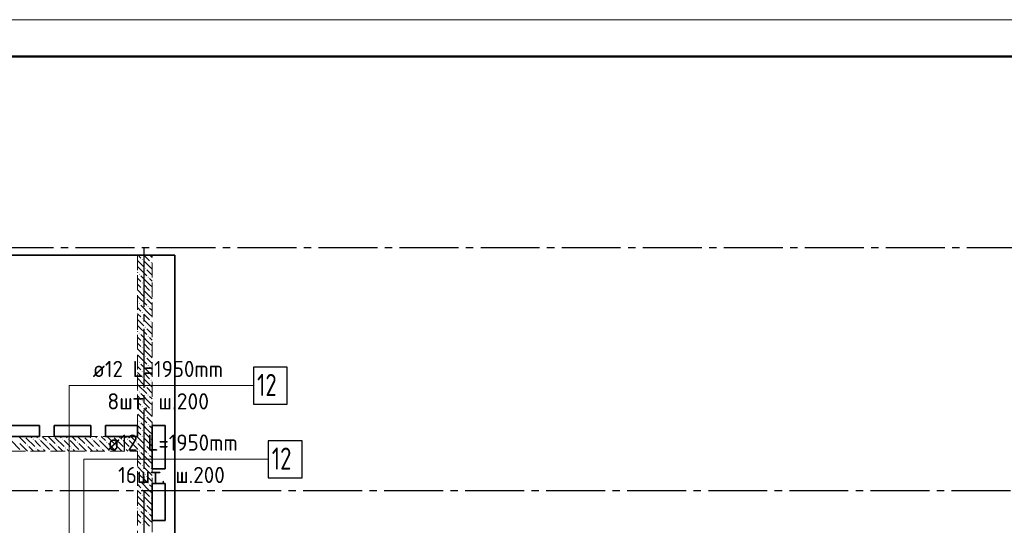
# Model space of a CAD drawing. Header units: millimetres. Extents: x 0 to 64958, y 0 to 42000.
# Tile 21 of 33: x 19953 to 33317, y 35133 to 42000. Entities that reach past the tile are written whole.
import ezdxf

# ---------------------------------------------------------------- set-up
doc = ezdxf.new("R2010")
doc.units = ezdxf.units.MM
doc.linetypes.add('______2', pattern=[270, 200, -70])
doc.linetypes.add('______5', pattern=[1100, 800, -100, 100, -100])
for name, color, linetype, lineweight in [('Standard', 7, 'Continuous', 25), ('ДОП Верх по Х', 7, 'Continuous', 25), ('Оси', 40, '______5', 18), ('Позиционная метка номер позиции', 7, 'Continuous', 13)]:
    doc.layers.add(name, color=color, linetype=linetype, lineweight=lineweight)
doc.layers.add('ЖБ Перекрытие верхний уровень', color=7, linetype='Continuous', lineweight=25, true_color=0xe0e0ff)
doc.layers.add('ЖБ Стена верхний уровень', color=7, linetype='Continuous', lineweight=25, true_color=0x006e00)
doc.styles.add('ISOCPEUR', font='txt')

msp = doc.modelspace()

# ---------------------------------------------------------------- hatches: boundary and pattern name
at = {"layer": 'ЖБ Стена верхний уровень', "linetype": 'Continuous', "lineweight": 18, "transparency": 33554687}
for points in [[(21610, 38743), (21617, 38750), (21623, 38743), (21617, 38737)], [(21650, 38623), (21657, 38630), (21663, 38623), (21657, 38617)], [(21730, 38703), (21737, 38710), (21743, 38703), (21737, 38697)], [(21570, 38543), (21577, 38550), (21583, 38543), (21577, 38537)], [(21690, 38503), (21697, 38510), (21703, 38503), (21697, 38497)], [(21610, 38423), (21617, 38430), (21623, 38423), (21617, 38417)], [(21610, 38343), (21617, 38350), (21623, 38343), (21617, 38337)], [(21650, 38223), (21657, 38230), (21663, 38223), (21657, 38217)], [(21730, 38303), (21737, 38310), (21743, 38303), (21737, 38297)], [(21570, 38143), (21577, 38150), (21583, 38143), (21577, 38137)], [(21690, 38103), (21697, 38110), (21703, 38103), (21697, 38097)], [(21610, 38023), (21617, 38030), (21623, 38023), (21617, 38017)], [(21610, 37943), (21617, 37950), (21623, 37943), (21617, 37937)], [(21650, 37823), (21657, 37830), (21663, 37823), (21657, 37817)], [(21730, 37903), (21737, 37910), (21743, 37903), (21737, 37897)], [(21570, 37743), (21577, 37750), (21583, 37743), (21577, 37737)], [(21690, 37703), (21697, 37710), (21703, 37703), (21697, 37697)], [(21610, 37623), (21617, 37630), (21623, 37623), (21617, 37617)], [(21610, 37543), (21617, 37550), (21623, 37543), (21617, 37537)], [(21650, 37423), (21657, 37430), (21663, 37423), (21657, 37417)], [(21730, 37503), (21737, 37510), (21743, 37503), (21737, 37497)], [(21570, 37343), (21577, 37350), (21583, 37343), (21577, 37337)], [(21690, 37303), (21697, 37310), (21703, 37303), (21697, 37297)], [(21610, 37223), (21617, 37230), (21623, 37223), (21617, 37217)], [(21610, 37143), (21617, 37150), (21623, 37143), (21617, 37137)], [(21650, 37023), (21657, 37030), (21663, 37023), (21657, 37017)], [(21730, 37103), (21737, 37110), (21743, 37103), (21737, 37097)], [(21570, 36943), (21577, 36950), (21583, 36943), (21577, 36937)], [(21690, 36903), (21697, 36910), (21703, 36903), (21697, 36897)], [(21610, 36823), (21617, 36830), (21623, 36823), (21617, 36817)], [(21610, 36743), (21617, 36750), (21623, 36743), (21617, 36737)], [(21650, 36623), (21657, 36630), (21663, 36623), (21657, 36617)], [(21730, 36703), (21737, 36710), (21743, 36703), (21737, 36697)], [(21570, 36543), (21577, 36550), (21583, 36543), (21577, 36537)], [(21690, 36503), (21697, 36510), (21703, 36503), (21697, 36497)], [(21610, 36423), (21617, 36430), (21623, 36423), (21617, 36417)], [(21610, 36343), (21617, 36350), (21623, 36343), (21620, 36340), (21614, 36340)], [(20020, 36340), (20017, 36337), (20014, 36340)], [(20050, 36223), (20057, 36230), (20063, 36223), (20057, 36217)], [(20130, 36303), (20137, 36310), (20143, 36303), (20137, 36297)], [(20210, 36303), (20217, 36310), (20223, 36303), (20217, 36297)], [(20330, 36263), (20337, 36270), (20343, 36263), (20337, 36257)], [(20420, 36340), (20417, 36337), (20414, 36340)], [(20450, 36223), (20457, 36230), (20463, 36223), (20457, 36217)], [(20530, 36303), (20537, 36310), (20543, 36303), (20537, 36297)], [(20610, 36303), (20617, 36310), (20623, 36303), (20617, 36297)], [(20730, 36263), (20737, 36270), (20743, 36263), (20737, 36257)], [(20820, 36340), (20817, 36337), (20814, 36340)], [(20850, 36223), (20857, 36230), (20863, 36223), (20857, 36217)], [(20930, 36303), (20937, 36310), (20943, 36303), (20937, 36297)], [(21010, 36303), (21017, 36310), (21023, 36303), (21017, 36297)], [(21130, 36263), (21137, 36270), (21143, 36263), (21137, 36257)], [(21220, 36340), (21217, 36337), (21214, 36340)], [(21250, 36223), (21257, 36230), (21263, 36223), (21257, 36217)], [(21330, 36303), (21337, 36310), (21343, 36303), (21337, 36297)], [(21410, 36303), (21417, 36310), (21423, 36303), (21417, 36297)], [(21530, 36263), (21537, 36270), (21543, 36263), (21537, 36257)], [(21620, 36340), (21617, 36337), (21614, 36340)], [(21650, 36223), (21657, 36230), (21663, 36223), (21657, 36217)], [(21730, 36303), (21737, 36310), (21743, 36303), (21737, 36297)], [(19970, 36143), (19977, 36150), (19983, 36143), (19980, 36140), (19974, 36140)], [(20170, 36183), (20177, 36190), (20183, 36183), (20177, 36177)], [(20250, 36183), (20257, 36190), (20263, 36183), (20257, 36177)], [(20370, 36143), (20377, 36150), (20383, 36143), (20380, 36140), (20374, 36140)], [(20570, 36183), (20577, 36190), (20583, 36183), (20577, 36177)], [(20650, 36183), (20657, 36190), (20663, 36183), (20657, 36177)], [(20770, 36143), (20777, 36150), (20783, 36143), (20780, 36140), (20774, 36140)], [(20970, 36183), (20977, 36190), (20983, 36183), (20977, 36177)], [(21050, 36183), (21057, 36190), (21063, 36183), (21057, 36177)], [(21170, 36143), (21177, 36150), (21183, 36143), (21180, 36140), (21174, 36140)], [(21370, 36183), (21377, 36190), (21383, 36183), (21377, 36177)], [(21450, 36183), (21457, 36190), (21463, 36183), (21457, 36177)], [(21570, 36143), (21577, 36150), (21583, 36143), (21577, 36137)], [(21690, 36103), (21697, 36110), (21703, 36103), (21697, 36097)], [(21610, 36023), (21617, 36030), (21623, 36023), (21617, 36017)], [(21610, 35943), (21617, 35950), (21623, 35943), (21617, 35937)], [(21650, 35823), (21657, 35830), (21663, 35823), (21657, 35817)], [(21730, 35903), (21737, 35910), (21743, 35903), (21737, 35897)], [(21570, 35743), (21577, 35750), (21583, 35743), (21577, 35737)], [(21690, 35703), (21697, 35710), (21703, 35703), (21697, 35697)], [(21610, 35623), (21617, 35630), (21623, 35623), (21617, 35617)], [(21610, 35543), (21617, 35550), (21623, 35543), (21617, 35537)], [(21650, 35423), (21657, 35430), (21663, 35423), (21657, 35417)], [(21730, 35503), (21737, 35510), (21743, 35503), (21737, 35497)], [(21570, 35343), (21577, 35350), (21583, 35343), (21577, 35337)], [(21690, 35303), (21697, 35310), (21703, 35303), (21697, 35297)], [(21610, 35223), (21617, 35230), (21623, 35223), (21617, 35217)], [(21610, 35143), (21617, 35150), (21623, 35143), (21617, 35137)]]:
    msp.add_hatch(color=7, dxfattribs=at).paths.add_polyline_path(points, flags=16)

# ---------------------------------------------------------------- linework, layer by layer
at = {"layer": 'Standard', "color": 7, "linetype": 'Continuous', "lineweight": 13, "transparency": 33554687}
msp.add_lwpolyline([(0, 0), (59400, 0), (59400, 42000), (0, 42000), (0, 0)], close=True, dxfattribs=at)
at = {"layer": 'Standard', "color": 7, "linetype": 'Continuous', "lineweight": 50, "transparency": 33554687}
msp.add_lwpolyline([(2000, 41500), (58900, 41500), (58900, 500), (2000, 500), (2000, 41500)], close=True, dxfattribs=at)
at = {"layer": 'ДОП Верх по Х', "color": 7, "linetype": 'Continuous', "lineweight": 13, "transparency": 33554687}
for p, q in [((20925, 37030), (22967, 37030)), ((21125, 36030), (23167, 36030))]:
    msp.add_line(p, q, dxfattribs=at)
at = {"layer": 'ДОП Верх по Х', "color": 7, "linetype": 'Continuous', "lineweight": 25, "transparency": 33554687}
for points in [[(23125, 36780), (23585, 36780), (23585, 37280), (23125, 37280), (23125, 36780)], [(23325, 35780), (23785, 35780), (23785, 36280), (23325, 36280), (23325, 35780)]]:
    msp.add_lwpolyline(points, dxfattribs=at)
at = {"layer": 'ЖБ Перекрытие верхний уровень', "color": 7, "linetype": 'Continuous', "lineweight": 35, "transparency": 33554687}
for p, q in [((22060, 38800), (13380, 38800)), ((22060, 34830), (22060, 38800)), ((19720, 36490), (20220, 36490)), ((20220, 36490), (20220, 36340)), ((20420, 36340), (20420, 36490)), ((20420, 36490), (20920, 36490)), ((20920, 36490), (20920, 36340)), ((21120, 36340), (21120, 36490)), ((21120, 36490), (21550, 36490)), ((21550, 36490), (21550, 36340)), ((21750, 35900), (21750, 36490)), ((21750, 36490), (21930, 36490)), ((21930, 36490), (21930, 35900)), ((20220, 36340), (19720, 36340)), ((20920, 36340), (20420, 36340)), ((21550, 36340), (21120, 36340)), ((21930, 35900), (21750, 35900)), ((21750, 35200), (21750, 35700)), ((21750, 35700), (21930, 35700)), ((21930, 35700), (21930, 35200)), ((21930, 35200), (21750, 35200))]:
    msp.add_line(p, q, dxfattribs=at)
at = {"layer": 'ЖБ Стена верхний уровень', "color": 251, "linetype": '______2', "lineweight": 13, "true_color": 0x656565, "transparency": 33554687}
for p, q in [((21550, 38800), (21550, 36340)), ((21750, 38800), (21550, 38800)), ((21750, 36340), (21750, 38800)), ((21550, 36340), (19020, 36340)), ((21750, 34500), (21750, 36340)), ((13890, 36140), (21550, 36140)), ((21550, 36140), (21550, 34500))]:
    msp.add_line(p, q, dxfattribs=at)
at = {"layer": 'ЖБ Стена верхний уровень', "color": 9, "linetype": 'Continuous', "lineweight": 18, "true_color": 0xc7c7c7, "transparency": 33554687}
for p, q in [((21597, 38763), (21560, 38800)), ((21640, 38800), (21717, 38723)), ((21720, 38800), (21750, 38770)), ((21550, 38730), (21637, 38643)), ((21557, 38643), (21677, 38523)), ((21637, 38723), (21750, 38610)), ((21550, 38570), (21557, 38563)), ((21550, 38490), (21597, 38443)), ((21717, 38403), (21597, 38523)), ((21750, 38530), (21677, 38603)), ((21557, 38403), (21550, 38410)), ((21597, 38363), (21557, 38403)), ((21637, 38403), (21717, 38323)), ((21717, 38483), (21750, 38450)), ((21717, 38403), (21750, 38370)), ((21550, 38330), (21637, 38243)), ((21557, 38243), (21677, 38123)), ((21637, 38323), (21750, 38210)), ((21550, 38170), (21557, 38163)), ((21550, 38090), (21597, 38043)), ((21717, 38003), (21597, 38123)), ((21750, 38130), (21677, 38203)), ((21557, 38003), (21550, 38010)), ((21597, 37963), (21557, 38003)), ((21637, 38003), (21717, 37923)), ((21717, 38083), (21750, 38050)), ((21717, 38003), (21750, 37970)), ((21550, 37930), (21637, 37843)), ((21557, 37843), (21677, 37723)), ((21637, 37923), (21750, 37810)), ((21550, 37770), (21557, 37763)), ((21550, 37690), (21597, 37643)), ((21717, 37603), (21597, 37723)), ((21750, 37730), (21677, 37803)), ((21557, 37603), (21550, 37610)), ((21597, 37563), (21557, 37603)), ((21637, 37603), (21717, 37523)), ((21717, 37683), (21750, 37650)), ((21717, 37603), (21750, 37570)), ((21550, 37530), (21637, 37443)), ((21557, 37443), (21677, 37323)), ((21637, 37523), (21750, 37410)), ((21550, 37370), (21557, 37363)), ((21550, 37290), (21597, 37243)), ((21717, 37203), (21597, 37323)), ((21750, 37330), (21677, 37403)), ((21557, 37203), (21550, 37210)), ((21597, 37163), (21557, 37203)), ((21637, 37203), (21717, 37123)), ((21717, 37283), (21750, 37250)), ((21717, 37203), (21750, 37170)), ((21550, 37130), (21637, 37043)), ((21557, 37043), (21677, 36923)), ((21637, 37123), (21750, 37010)), ((21550, 36970), (21557, 36963)), ((21550, 36890), (21597, 36843)), ((21717, 36803), (21597, 36923)), ((21750, 36930), (21677, 37003)), ((21557, 36803), (21550, 36810)), ((21597, 36763), (21557, 36803)), ((21637, 36803), (21717, 36723)), ((21717, 36883), (21750, 36850)), ((21717, 36803), (21750, 36770)), ((21550, 36730), (21637, 36643)), ((21557, 36643), (21677, 36523)), ((21637, 36723), (21750, 36610)), ((21550, 36570), (21557, 36563)), ((21550, 36490), (21597, 36443)), ((21717, 36403), (21597, 36523)), ((21750, 36530), (21677, 36603)), ((21717, 36483), (21750, 36450)), ((21557, 36403), (21550, 36410)), ((21597, 36363), (21557, 36403)), ((21637, 36403), (21700, 36340)), ((21717, 36403), (21750, 36370)), ((19837, 36283), (19957, 36163)), ((19940, 36340), (20037, 36243)), ((19957, 36243), (20060, 36140)), ((20037, 36323), (20157, 36203)), ((20100, 36340), (20117, 36323)), ((20197, 36243), (20157, 36283)), ((20180, 36340), (20197, 36323)), ((20237, 36203), (20197, 36243)), ((20237, 36283), (20357, 36163)), ((20260, 36340), (20317, 36283)), ((20340, 36340), (20437, 36243)), ((20357, 36243), (20460, 36140)), ((20437, 36323), (20557, 36203)), ((20500, 36340), (20517, 36323)), ((20597, 36243), (20557, 36283)), ((20580, 36340), (20597, 36323)), ((20637, 36203), (20597, 36243)), ((20637, 36283), (20757, 36163)), ((20660, 36340), (20717, 36283)), ((20740, 36340), (20837, 36243)), ((20757, 36243), (20860, 36140)), ((20837, 36323), (20957, 36203)), ((20900, 36340), (20917, 36323)), ((20997, 36243), (20957, 36283)), ((20980, 36340), (20997, 36323)), ((21037, 36203), (20997, 36243)), ((21037, 36283), (21157, 36163)), ((21060, 36340), (21117, 36283)), ((21140, 36340), (21237, 36243)), ((21157, 36243), (21260, 36140)), ((21237, 36323), (21357, 36203)), ((21300, 36340), (21317, 36323)), ((21397, 36243), (21357, 36283)), ((21380, 36340), (21397, 36323)), ((21437, 36203), (21397, 36243)), ((21437, 36283), (21550, 36170)), ((21460, 36340), (21517, 36283)), ((21540, 36340), (21550, 36330)), ((21550, 36330), (21637, 36243)), ((21557, 36243), (21677, 36123)), ((21637, 36323), (21750, 36210)), ((21700, 36340), (21717, 36323)), ((20140, 36140), (20077, 36203)), ((20197, 36163), (20220, 36140)), ((20277, 36163), (20300, 36140)), ((20540, 36140), (20477, 36203)), ((20597, 36163), (20620, 36140)), ((20677, 36163), (20700, 36140)), ((20940, 36140), (20877, 36203)), ((20997, 36163), (21020, 36140)), ((21077, 36163), (21100, 36140)), ((21340, 36140), (21277, 36203)), ((21397, 36163), (21420, 36140)), ((21477, 36163), (21500, 36140)), ((21550, 36170), (21557, 36163)), ((21550, 36090), (21597, 36043)), ((21717, 36003), (21597, 36123)), ((21750, 36130), (21677, 36203)), ((21717, 36083), (21750, 36050)), ((21557, 36003), (21550, 36010)), ((21597, 35963), (21557, 36003)), ((21637, 36003), (21717, 35923)), ((21717, 36003), (21750, 35970)), ((21550, 35930), (21637, 35843)), ((21557, 35843), (21677, 35723)), ((21637, 35923), (21750, 35810)), ((21550, 35770), (21557, 35763)), ((21550, 35690), (21597, 35643)), ((21717, 35603), (21597, 35723)), ((21750, 35730), (21677, 35803)), ((21717, 35683), (21750, 35650)), ((21557, 35603), (21550, 35610)), ((21597, 35563), (21557, 35603)), ((21637, 35603), (21717, 35523)), ((21717, 35603), (21750, 35570)), ((21550, 35530), (21637, 35443)), ((21557, 35443), (21677, 35323)), ((21637, 35523), (21750, 35410)), ((21550, 35370), (21557, 35363)), ((21550, 35290), (21597, 35243)), ((21717, 35203), (21597, 35323)), ((21750, 35330), (21677, 35403)), ((21717, 35283), (21750, 35250)), ((21557, 35203), (21550, 35210)), ((21597, 35163), (21557, 35203)), ((21637, 35203), (21717, 35123)), ((21717, 35203), (21750, 35170))]:
    msp.add_line(p, q, dxfattribs=at)
at = {"layer": 'Оси', "color": 8, "linetype": '______5', "lineweight": -3, "transparency": 33554687}
for p, q in [((43510, 38900), (4600, 38900)), ((21640, 38900), (21640, 15270)), ((43300, 35600), (4600, 35600))]:
    msp.add_line(p, q, dxfattribs=at)
at = {"layer": 'Позиционная метка номер позиции', "color": 7, "linetype": 'Continuous', "lineweight": 13, "transparency": 33554687}
for points in [[(21325, 29520), (20625, 30220), (20625, 37030), (23125, 37030)], [(21325, 32400), (20825, 32900), (20825, 36030), (23325, 36030)]]:
    msp.add_lwpolyline(points, dxfattribs=at)

# ---------------------------------------------------------------- texts
at = {"layer": 'ДОП Верх по Х', "color": 7, "linetype": 'Continuous', "lineweight": 13, "transparency": 33554687, "attachment_point": 7, "style": 'ISOCPEUR'}
for s, insert, char_height, width in [('\\W0.94;ø12 L=1950mm ', (20945, 37147), 220, 2104.38), ('\\W0.75;12', (23175, 36890), 300, 472.28), ('\\W0.97;8шт. ш.200 ', (21143, 36707), 220, 1712.33), ('\\W0.94;ø12 L=1950mm ', (21145, 36147), 220, 2104.38), ('\\W0.75;12', (23375, 35890), 300, 472.28), ('\\W0.95;16шт. ш.200 ', (21288, 35707), 220, 1819.89)]:
    msp.add_mtext(s, dxfattribs=dict(at, insert=insert, char_height=char_height, width=width))

doc.saveas('drawing.dxf')
